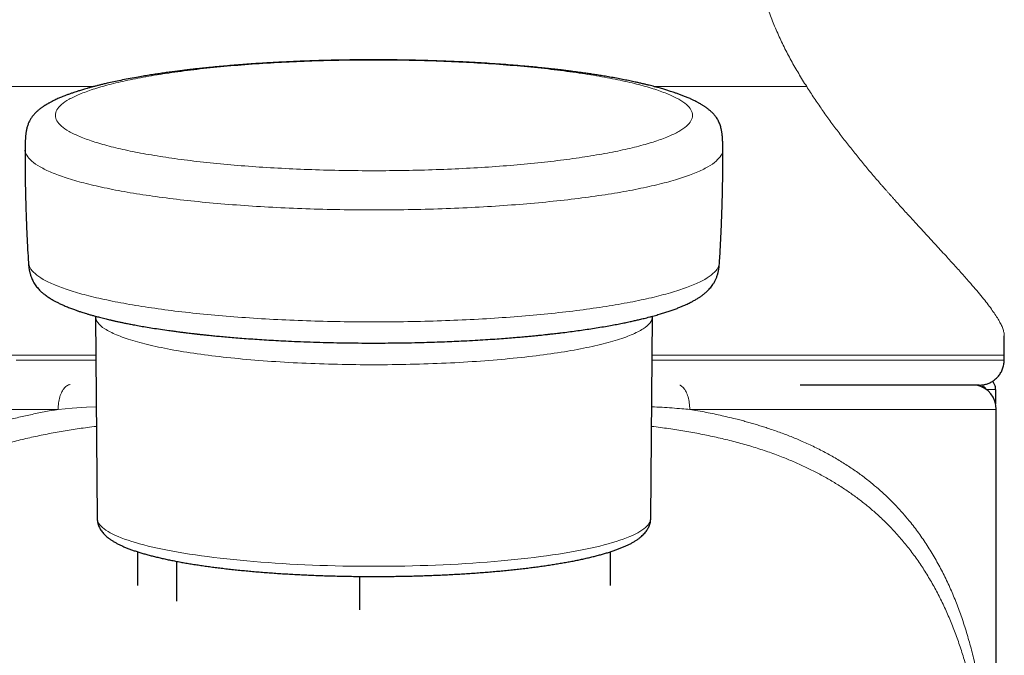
# Model space of a CAD drawing. Header units: millimetres. Extents: x 8 to 778, y 12 to 1829.
# Tile 168 of 256: x 392 to 432, y 1011 to 1037. Entities that reach past the tile are written whole.
import ezdxf

# ---------------------------------------------------------------- set-up
doc = ezdxf.new("R2010")
doc.units = ezdxf.units.MM

msp = doc.modelspace()

# ---------------------------------------------------------------- linework, layer by layer
at = {"color": 7, "linetype": 'Continuous', "lineweight": 30}
for p, q in [((395.491, 1024.854), (395.491, 1024.844)), ((395.491, 1024.844), (395.563, 1016.738)), ((417.801, 1016.738), (417.873, 1024.844)), ((417.873, 1024.844), (417.873, 1024.853)), ((432.005, 1023.286), (432.005, 1024.062)), ((432, 1023.086), (432, 1023.286)), ((431.157, 1022.011), (431.118, 1022.011)), ((431.658, 1021.332), (431.658, 1021.911)), ((431.682, 985.627), (431.682, 1021.111)), ((397.182, 1015.395), (397.182, 1014.043)), ((416.182, 1014.043), (416.182, 1015.395)), ((398.758, 1013.415), (398.758, 1015.009)), ((406.106, 1014.404), (406.106, 1013.067))]:
    msp.add_line(p, q, dxfattribs=at)
at = {"color": 8, "linetype": 'Continuous', "lineweight": 0}
for p, q in [((431.157, 1022.011), (431.157, 1022.1)), ((431.282, 1021.911), (431.658, 1021.911)), ((393.997, 1021.111), (381.682, 1021.111)), ((431.682, 1021.111), (419.367, 1021.111))]:
    msp.add_line(p, q, dxfattribs=at)
at = {"color": 8, "linetype": 'Continuous', "lineweight": 0, "flags": 128}
for points in [[(392.313, 1023.086), (392.847, 1023.086), (393.392, 1023.086), (393.945, 1023.086), (394.507, 1023.086), (395.078, 1023.086), (395.507, 1023.086)], [(417.858, 1023.086), (418.352, 1023.086), (418.931, 1023.086), (419.502, 1023.086), (420.065, 1023.086), (420.618, 1023.086), (421.162, 1023.086), (421.696, 1023.086), (422.221, 1023.086), (422.735, 1023.086), (423.238, 1023.086), (423.73, 1023.086), (424.21, 1023.086), (424.679, 1023.086), (425.136, 1023.086), (425.58, 1023.086), (426.011, 1023.086), (426.43, 1023.086), (426.835, 1023.086), (427.226, 1023.086), (427.604, 1023.086), (427.967, 1023.086), (428.317, 1023.086), (428.651, 1023.086), (428.971, 1023.086), (429.275, 1023.086), (429.565, 1023.086), (429.839, 1023.086), (430.097, 1023.086), (430.34, 1023.086), (430.566, 1023.086), (430.776, 1023.086), (430.97, 1023.086), (431.148, 1023.086), (431.309, 1023.086), (431.454, 1023.086), (431.581, 1023.086), (431.692, 1023.086), (431.786, 1023.086), (431.863, 1023.086), (431.923, 1023.086), (431.966, 1023.086), (431.991, 1023.086), (432, 1023.086)], [(395.523, 1021.219), (395.128, 1021.195), (394.559, 1021.156), (393.997, 1021.111), (393.997, 1021.111), (393.997, 1021.111)], [(395.563, 1016.738), (395.568, 1016.687), (395.581, 1016.633), (395.603, 1016.579), (395.633, 1016.525), (395.672, 1016.471), (395.72, 1016.418), (395.777, 1016.364), (395.842, 1016.311), (395.916, 1016.259), (395.998, 1016.207), (396.088, 1016.155), (396.187, 1016.103), (396.294, 1016.053), (396.41, 1016.002), (396.533, 1015.952), (396.664, 1015.903), (396.804, 1015.855), (396.951, 1015.807), (397.105, 1015.76), (397.267, 1015.714), (397.437, 1015.668), (397.614, 1015.624), (397.798, 1015.58), (397.989, 1015.537), (398.187, 1015.495), (398.391, 1015.454), (398.602, 1015.415), (398.82, 1015.376), (399.043, 1015.338), (399.273, 1015.301), (399.509, 1015.266), (399.75, 1015.232), (399.996, 1015.198), (400.248, 1015.166), (400.505, 1015.136), (400.767, 1015.106), (401.033, 1015.078), (401.304, 1015.051), (401.579, 1015.026), (401.858, 1015.001), (402.141, 1014.979), (402.427, 1014.957), (402.717, 1014.937), (403.01, 1014.919), (403.306, 1014.901), (403.604, 1014.886), (403.905, 1014.871), (404.208, 1014.859), (404.513, 1014.847), (404.82, 1014.838), (405.128, 1014.829), (405.437, 1014.822), (405.748, 1014.817), (406.059, 1014.813), (406.37, 1014.811), (406.682, 1014.81)], [(406.682, 1014.81), (406.994, 1014.811), (407.306, 1014.813), (407.617, 1014.817), (407.927, 1014.822), (408.237, 1014.829), (408.545, 1014.838), (408.851, 1014.847), (409.156, 1014.859), (409.46, 1014.871), (409.76, 1014.886), (410.059, 1014.901), (410.355, 1014.919), (410.648, 1014.937), (410.937, 1014.957), (411.224, 1014.979), (411.507, 1015.001), (411.786, 1015.026), (412.061, 1015.051), (412.332, 1015.078), (412.598, 1015.106), (412.86, 1015.136), (413.117, 1015.166), (413.368, 1015.198), (413.615, 1015.232), (413.856, 1015.266), (414.091, 1015.301), (414.321, 1015.338), (414.545, 1015.376), (414.762, 1015.415), (414.973, 1015.454), (415.178, 1015.495), (415.375, 1015.537), (415.566, 1015.58), (415.75, 1015.624), (415.927, 1015.668), (416.097, 1015.714), (416.259, 1015.76), (416.414, 1015.807), (416.561, 1015.855), (416.7, 1015.903), (416.832, 1015.952), (416.955, 1016.002), (417.07, 1016.053), (417.177, 1016.103), (417.276, 1016.155), (417.367, 1016.207), (417.449, 1016.259), (417.523, 1016.311), (417.588, 1016.364), (417.644, 1016.418), (417.692, 1016.471), (417.731, 1016.525), (417.762, 1016.579), (417.784, 1016.633), (417.797, 1016.687), (417.801, 1016.738)]]:
    msp.add_lwpolyline(points, dxfattribs=at)
at = {"color": 7, "linetype": 'Continuous', "lineweight": 30, "flags": 128}
msp.add_lwpolyline([(430.999, 1022.086), (431, 1022.086), (430.992, 1022.086), (430.967, 1022.086), (430.926, 1022.086), (430.868, 1022.086), (430.795, 1022.086), (430.704, 1022.086), (430.598, 1022.086), (430.475, 1022.086), (430.337, 1022.086), (430.182, 1022.086), (430.012, 1022.086), (429.825, 1022.086), (429.623, 1022.086), (429.406, 1022.086), (429.173, 1022.086), (428.925, 1022.086), (428.662, 1022.086), (428.384, 1022.086), (428.092, 1022.086), (427.785, 1022.086), (427.464, 1022.086), (427.129, 1022.086), (426.78, 1022.086), (426.417, 1022.086), (426.041, 1022.086), (425.652, 1022.086), (425.251, 1022.086), (424.837, 1022.086), (424.41, 1022.086), (423.972, 1022.086), (423.801, 1022.086)], dxfattribs=at)
at = {"color": 7, "linetype": 'Continuous', "lineweight": 30}
msp.add_arc((430.682, 1021.111), 1, 360, 77.1809, dxfattribs=at)
at = {"color": 8, "linetype": 'Continuous', "lineweight": 0}
for points, knots in [([(424.066, 1034.072), (423.957, 1034.245), (423.742, 1034.588), (423.44, 1035.12), (423.157, 1035.66), (422.896, 1036.211), (422.659, 1036.772), (422.446, 1037.343), (422.259, 1037.92), (422.1, 1038.505), (421.98, 1039.05), (421.892, 1039.551), (421.83, 1040.005), (421.787, 1040.461), (421.761, 1040.916), (421.753, 1041.364), (421.762, 1041.832), (421.792, 1042.319), (421.846, 1042.83), (421.922, 1043.339), (422.019, 1043.846), (422.143, 1044.369), (422.294, 1044.909), (422.474, 1045.463), (422.677, 1046.013), (422.901, 1046.557), (423.125, 1047.058), (423.346, 1047.516), (423.558, 1047.934), (423.78, 1048.352), (424.012, 1048.771), (424.272, 1049.224), (424.561, 1049.712), (424.88, 1050.235), (425.208, 1050.763), (425.544, 1051.294), (425.881, 1051.822), (426.217, 1052.345), (426.548, 1052.864), (426.882, 1053.389), (427.102, 1053.743), (427.215, 1053.925)], [0, 0, 0, 0, 0.029558, 0.058781, 0.087756, 0.116572, 0.145575, 0.174148, 0.202697, 0.231282, 0.259843, 0.281619, 0.303259, 0.324822, 0.346529, 0.367925, 0.388628, 0.412984, 0.437374, 0.46179, 0.486203, 0.510741, 0.538082, 0.565507, 0.592877, 0.62028, 0.647598, 0.66896, 0.690387, 0.711911, 0.733562, 0.75537, 0.78237, 0.809564, 0.836996, 0.864711, 0.892257, 0.919138, 0.945847, 0.972306, 1, 1, 1, 1]), ([(395.421, 1034.072), (395.281, 1034.072), (394.91, 1034.072), (394.321, 1034.072), (393.653, 1034.072), (392.998, 1034.072), (392.357, 1034.072), (391.73, 1034.072), (391.118, 1034.072), (390.521, 1034.072), (390.136, 1034.072), (389.944, 1034.072)], [0, 0, 0, 0, 0.070137, 0.18637, 0.302603, 0.418836, 0.535068, 0.651301, 0.767534, 0.883767, 1, 1, 1, 1]), ([(424.066, 1034.072), (423.873, 1034.072), (423.489, 1034.072), (422.892, 1034.072), (422.28, 1034.072), (421.653, 1034.072), (421.012, 1034.072), (420.357, 1034.072), (419.689, 1034.072), (419.008, 1034.072), (418.426, 1034.072), (418.067, 1034.072), (417.943, 1034.072)], [0, 0, 0, 0, 0.104961, 0.209922, 0.314884, 0.419845, 0.524806, 0.629767, 0.734729, 0.83969, 0.944651, 1, 1, 1, 1]), ([(432.002, 1024.062), (432.002, 1024.088), (432.002, 1024.155), (431.972, 1024.278), (431.917, 1024.431), (431.835, 1024.599), (431.729, 1024.782), (431.6, 1024.98), (431.447, 1025.195), (431.269, 1025.428), (431.067, 1025.679), (430.843, 1025.946), (430.629, 1026.194), (430.433, 1026.417), (430.262, 1026.61), (430.083, 1026.808), (429.897, 1027.013), (429.699, 1027.231), (429.487, 1027.461), (429.263, 1027.705), (429.032, 1027.956), (428.794, 1028.214), (428.547, 1028.483), (428.264, 1028.792), (427.945, 1029.141), (427.682, 1029.431), (427.513, 1029.621), (427.435, 1029.708), (427.357, 1029.795), (427.28, 1029.883), (427.203, 1029.97), (427.126, 1030.058), (426.959, 1030.249), (426.701, 1030.549), (426.352, 1030.965), (426.006, 1031.389), (425.664, 1031.821), (425.328, 1032.258), (425, 1032.701), (424.681, 1033.149), (424.369, 1033.604), (424.166, 1033.917), (424.066, 1034.072)], [0, 0, 0, 0, 0.023309, 0.058746, 0.094002, 0.129091, 0.164027, 0.198824, 0.233495, 0.269104, 0.304611, 0.340031, 0.375381, 0.397573, 0.419747, 0.441908, 0.46406, 0.486206, 0.51029, 0.534319, 0.558299, 0.582234, 0.60613, 0.630926, 0.663591, 0.695271, 0.702249, 0.709179, 0.71606, 0.722893, 0.729678, 0.736415, 0.743104, 0.773506, 0.803448, 0.83295, 0.862033, 0.890718, 0.918525, 0.945992, 0.973143, 1, 1, 1, 1]), ([(420.697, 1031.557), (420.697, 1031.556), (420.72, 1031.476), (420.642, 1031.316), (420.453, 1031.079), (420.115, 1030.847), (419.652, 1030.622), (419.063, 1030.406), (418.354, 1030.201), (417.534, 1030.008), (416.609, 1029.831), (415.588, 1029.671), (414.481, 1029.528), (413.3, 1029.405), (412.054, 1029.303), (410.757, 1029.222), (409.421, 1029.164), (408.058, 1029.129), (406.682, 1029.117), (405.306, 1029.129), (403.944, 1029.164), (402.607, 1029.222), (401.31, 1029.303), (400.065, 1029.405), (398.883, 1029.528), (397.777, 1029.671), (396.756, 1029.831), (395.831, 1030.008), (395.01, 1030.201), (394.302, 1030.406), (393.713, 1030.622), (393.249, 1030.847), (392.911, 1031.079), (392.722, 1031.316), (392.644, 1031.476), (392.667, 1031.556), (392.667, 1031.557)], [0, 0, 0, 0, 0.000229, 0.031464, 0.0627, 0.093936, 0.125172, 0.156407, 0.187643, 0.218879, 0.250114, 0.28135, 0.312586, 0.343821, 0.375057, 0.406293, 0.437529, 0.468764, 0.5, 0.531236, 0.562471, 0.593707, 0.624943, 0.656179, 0.687414, 0.71865, 0.749886, 0.781121, 0.812357, 0.843593, 0.874828, 0.906064, 0.9373, 0.968536, 0.999771, 1, 1, 1, 1]), ([(392.806, 1027.007), (392.818, 1026.936), (392.844, 1026.787), (393.046, 1026.562), (393.375, 1026.332), (393.835, 1026.109), (394.419, 1025.894), (395.12, 1025.691), (395.933, 1025.501), (396.85, 1025.325), (397.861, 1025.166), (398.957, 1025.025), (400.127, 1024.903), (401.361, 1024.802), (402.646, 1024.722), (403.969, 1024.664), (405.319, 1024.63), (406.682, 1024.618), (408.045, 1024.63), (409.395, 1024.664), (410.719, 1024.722), (412.004, 1024.802), (413.237, 1024.903), (414.408, 1025.025), (415.504, 1025.166), (416.515, 1025.325), (417.431, 1025.501), (418.244, 1025.691), (418.946, 1025.894), (419.529, 1026.109), (419.99, 1026.332), (420.319, 1026.562), (420.521, 1026.787), (420.546, 1026.936), (420.558, 1027.007)], [0, 0, 0, 0, 0.0279823, 0.0594502, 0.090918, 0.1223858, 0.1538537, 0.1853215, 0.2167893, 0.2482572, 0.279725, 0.3111928, 0.3426607, 0.3741285, 0.4055963, 0.4370642, 0.468532, 0.4999998, 0.5314677, 0.5629355, 0.5944033, 0.6258712, 0.657339, 0.6888068, 0.7202747, 0.7517425, 0.7832103, 0.8146782, 0.846146, 0.8776138, 0.9090817, 0.9405495, 0.9720173, 1, 1, 1, 1]), ([(417.872, 1024.843), (417.853, 1024.76), (417.817, 1024.591), (417.52, 1024.342), (417.051, 1024.101), (416.401, 1023.872), (415.586, 1023.66), (414.618, 1023.469), (413.514, 1023.301), (412.294, 1023.159), (410.977, 1023.046), (409.587, 1022.964), (408.147, 1022.915), (406.682, 1022.898), (405.217, 1022.915), (403.778, 1022.964), (402.387, 1023.046), (401.071, 1023.159), (399.85, 1023.301), (398.746, 1023.469), (397.778, 1023.66), (396.963, 1023.872), (396.313, 1024.101), (395.844, 1024.342), (395.547, 1024.592), (395.511, 1024.761), (395.492, 1024.845)], [0, 0, 0, 0, 0.04112, 0.082826, 0.124532, 0.166238, 0.207944, 0.24965, 0.291356, 0.333062, 0.374769, 0.416475, 0.458181, 0.499887, 0.541593, 0.583299, 0.625005, 0.666711, 0.708417, 0.750123, 0.791829, 0.833535, 0.875241, 0.916947, 0.958653, 1, 1, 1, 1]), ([(395.505, 1023.286), (394.98, 1023.286), (393.879, 1023.286), (392.299, 1023.286), (390.755, 1023.286), (389.313, 1023.286), (387.979, 1023.286), (386.763, 1023.286), (385.671, 1023.286), (384.711, 1023.286), (383.889, 1023.286), (383.209, 1023.286), (382.676, 1023.286), (382.292, 1023.286), (382.063, 1023.286), (382.006, 1023.286), (382.01, 1023.286), (382.01, 1023.286)], [0, 0, 0, 0, 0.065478, 0.13734, 0.209202, 0.281064, 0.352926, 0.424788, 0.496651, 0.568513, 0.640375, 0.712237, 0.784099, 0.855961, 0.927823, 0.999685, 1, 1, 1, 1]), ([(432, 1023.286), (432, 1023.286), (432.003, 1023.286), (431.947, 1023.286), (431.718, 1023.286), (431.334, 1023.286), (430.801, 1023.286), (430.121, 1023.286), (429.298, 1023.286), (428.338, 1023.286), (427.247, 1023.286), (426.031, 1023.286), (424.697, 1023.286), (423.254, 1023.286), (421.712, 1023.286), (420.075, 1023.286), (418.785, 1023.286), (418.024, 1023.286), (417.859, 1023.286)], [0, 0, 0, 0, 0.000307, 0.07033, 0.140353, 0.210376, 0.2804, 0.350423, 0.420446, 0.490469, 0.560492, 0.630516, 0.700539, 0.770562, 0.840585, 0.910609, 0.980632, 1, 1, 1, 1]), ([(393.997, 1021.111), (393.998, 1021.154), (394, 1021.242), (394.013, 1021.37), (394.034, 1021.494), (394.064, 1021.612), (394.101, 1021.721), (394.145, 1021.82), (394.195, 1021.906), (394.25, 1021.979), (394.31, 1022.037), (394.373, 1022.079), (394.43, 1022.103), (394.467, 1022.106), (394.481, 1022.108)], [0, 0, 0, 0, 0.085878, 0.171757, 0.257635, 0.343514, 0.429392, 0.515271, 0.601149, 0.687028, 0.772906, 0.858785, 0.944663, 1, 1, 1, 1]), ([(419.368, 1021.111), (419.367, 1021.154), (419.365, 1021.242), (419.352, 1021.37), (419.33, 1021.494), (419.301, 1021.612), (419.264, 1021.721), (419.22, 1021.82), (419.17, 1021.906), (419.115, 1021.979), (419.055, 1022.037), (419.006, 1022.072), (418.976, 1022.083), (418.969, 1022.086)], [0, 0, 0, 0, 0.096622, 0.193243, 0.289865, 0.386486, 0.483108, 0.57973, 0.676351, 0.772973, 0.869594, 0.966216, 1, 1, 1, 1]), ([(393.997, 1021.111), (393.901, 1021.094), (393.71, 1021.062), (393.429, 1021.01), (393.151, 1020.955), (392.879, 1020.898), (392.61, 1020.839), (392.347, 1020.777), (391.973, 1020.684), (391.494, 1020.554), (390.922, 1020.379), (390.371, 1020.189), (389.84, 1019.985), (389.33, 1019.766), (388.849, 1019.537), (388.396, 1019.3), (387.971, 1019.054), (387.562, 1018.795), (387.171, 1018.524), (386.786, 1018.231), (386.408, 1017.915), (386.037, 1017.575), (385.684, 1017.217), (385.347, 1016.844), (385.028, 1016.454), (384.732, 1016.058), (384.46, 1015.656), (384.209, 1015.252), (383.973, 1014.835), (383.751, 1014.406), (383.527, 1013.927), (383.302, 1013.394), (383.083, 1012.802), (382.883, 1012.191), (382.702, 1011.559), (382.567, 1011.02), (382.468, 1010.582), (382.4, 1010.254), (382.335, 1009.923), (382.275, 1009.59), (382.219, 1009.254), (382.167, 1008.915), (382.118, 1008.574), (382.061, 1008.14), (382, 1007.612), (381.938, 1006.991), (381.897, 1006.504), (381.871, 1006.155), (381.857, 1005.945), (381.843, 1005.736), (381.83, 1005.527), (381.818, 1005.317), (381.807, 1005.108), (381.793, 1004.833), (381.777, 1004.494), (381.762, 1004.091), (381.748, 1003.693), (381.737, 1003.295), (381.728, 1002.951), (381.722, 1002.664), (381.718, 1002.438), (381.714, 1002.206), (381.711, 1002.007), (381.709, 1001.84), (381.707, 1001.716), (381.706, 1001.595), (381.705, 1001.477), (381.704, 1001.363), (381.702, 1001.229), (381.701, 1001.076), (381.7, 1000.907), (381.7, 1000.745), (381.699, 1000.581), (381.699, 1000.434), (381.699, 1000.318), (381.699, 1000.242), (381.699, 1000.179), (381.699, 1000.11), (381.699, 1000.032), (381.699, 999.943), (381.699, 999.832), (381.699, 999.696), (381.699, 999.534), (381.699, 999.399), (381.699, 999.307), (381.699, 999.264), (381.699, 999.231), (381.699, 999.198), (381.699, 999.163), (381.699, 999.071), (381.699, 998.913), (381.699, 998.694), (381.699, 998.464), (381.699, 998.225), (381.699, 997.936), (381.699, 997.705), (381.699, 997.541), (381.699, 997.478), (381.699, 997.415), (381.699, 997.364), (381.699, 997.269), (381.699, 997.123), (381.699, 996.907), (381.699, 996.657), (381.699, 996.37), (381.699, 996.044), (381.699, 995.69), (381.699, 995.306), (381.699, 994.894), (381.699, 994.496), (381.699, 994.114), (381.699, 993.864), (381.699, 993.713), (381.699, 993.666), (381.699, 993.62), (381.699, 993.572), (381.699, 993.525), (381.699, 993.48), (381.699, 993.409), (381.699, 993.267), (381.699, 993.047), (381.699, 992.728), (381.699, 992.346), (381.699, 991.896), (381.699, 991.421), (381.699, 990.919), (381.699, 990.392), (381.699, 989.84), (381.699, 989.24), (381.699, 988.593), (381.699, 987.896), (381.699, 987.167), (381.699, 986.407), (381.699, 985.891), (381.699, 985.627)], [0, 0, 0, 0, 0.006854, 0.013659, 0.020417, 0.027127, 0.033791, 0.040408, 0.046979, 0.062309, 0.077514, 0.092601, 0.107577, 0.12245, 0.137226, 0.151079, 0.164859, 0.178575, 0.192234, 0.205841, 0.220609, 0.235416, 0.250272, 0.265185, 0.280163, 0.295123, 0.309174, 0.323205, 0.337225, 0.35124, 0.365257, 0.382937, 0.400664, 0.418453, 0.436316, 0.454295, 0.463111, 0.471896, 0.48065, 0.489376, 0.498074, 0.506747, 0.515397, 0.524024, 0.539395, 0.554496, 0.569338, 0.57428, 0.579193, 0.58408, 0.58894, 0.593774, 0.598582, 0.603365, 0.61262, 0.62166, 0.630488, 0.639109, 0.647957, 0.652901, 0.657741, 0.66248, 0.667754, 0.670439, 0.673047, 0.675578, 0.678033, 0.680412, 0.682716, 0.686395, 0.689875, 0.69312, 0.696314, 0.699904, 0.702094, 0.70335, 0.704536, 0.705928, 0.707527, 0.709333, 0.711345, 0.714284, 0.717577, 0.721221, 0.722532, 0.723174, 0.723836, 0.724517, 0.725216, 0.725936, 0.730116, 0.734847, 0.739295, 0.74414, 0.749382, 0.75691, 0.758156, 0.759419, 0.760699, 0.761996, 0.762565, 0.766491, 0.770867, 0.775694, 0.781727, 0.788342, 0.79554, 0.80332, 0.811682, 0.820627, 0.827613, 0.834918, 0.835858, 0.836804, 0.837755, 0.838711, 0.839672, 0.840638, 0.841477, 0.843998, 0.849293, 0.854828, 0.863435, 0.872565, 0.882218, 0.892394, 0.903093, 0.914314, 0.926059, 0.939582, 0.953737, 0.968525, 0.983946, 1, 1, 1, 1]), ([(419.368, 1021.111), (419.368, 1021.111), (419.262, 1021.12), (418.895, 1021.15), (418.389, 1021.187), (417.981, 1021.21), (417.841, 1021.218)], [0, 0, 0, 0, 0.000034, 0.212264, 0.730889, 1, 1, 1, 1]), ([(431.666, 985.627), (431.666, 985.867), (431.666, 986.337), (431.666, 987.03), (431.666, 987.697), (431.666, 988.339), (431.666, 988.952), (431.666, 989.536), (431.666, 990.091), (431.666, 990.622), (431.666, 991.128), (431.666, 991.609), (431.666, 992.065), (431.666, 992.497), (431.666, 992.805), (431.666, 992.998), (431.666, 993.083), (431.666, 993.167), (431.666, 993.25), (431.666, 993.331), (431.666, 993.43), (431.666, 993.557), (431.666, 993.826), (431.666, 994.206), (431.666, 994.674), (431.666, 995.106), (431.666, 995.503), (431.666, 995.872), (431.666, 996.212), (431.666, 996.523), (431.666, 996.785), (431.666, 997.001), (431.666, 997.134), (431.666, 997.214), (431.666, 997.245), (431.666, 997.277), (431.666, 997.307), (431.666, 997.346), (431.666, 997.398), (431.666, 997.463), (431.666, 997.615), (431.666, 997.842), (431.666, 998.135), (431.666, 998.401), (431.666, 998.641), (431.666, 998.854), (431.666, 999.046), (431.666, 999.185), (431.666, 999.29), (431.666, 999.379), (431.666, 999.487), (431.666, 999.599), (431.666, 999.733), (431.666, 999.881), (431.666, 1000.041), (431.666, 1000.181), (431.666, 1000.338), (431.665, 1000.508), (431.665, 1000.694), (431.664, 1000.874), (431.663, 1001.058), (431.662, 1001.268), (431.66, 1001.502), (431.657, 1001.762), (431.653, 1002.031), (431.649, 1002.298), (431.644, 1002.56), (431.639, 1002.818), (431.633, 1003.074), (431.627, 1003.317), (431.621, 1003.546), (431.614, 1003.767), (431.606, 1003.99), (431.598, 1004.215), (431.589, 1004.441), (431.579, 1004.67), (431.565, 1004.962), (431.547, 1005.317), (431.522, 1005.733), (431.494, 1006.149), (431.462, 1006.566), (431.426, 1006.982), (431.386, 1007.398), (431.341, 1007.815), (431.28, 1008.327), (431.198, 1008.93), (431.087, 1009.617), (430.959, 1010.293), (430.814, 1010.957), (430.651, 1011.601), (430.471, 1012.224), (430.274, 1012.824), (430.058, 1013.405), (429.819, 1013.972), (429.556, 1014.526), (429.267, 1015.065), (428.953, 1015.585), (428.614, 1016.086), (428.291, 1016.513), (427.993, 1016.87), (427.729, 1017.164), (427.454, 1017.448), (427.169, 1017.722), (426.873, 1017.985), (426.542, 1018.259), (426.17, 1018.541), (425.754, 1018.828), (425.318, 1019.1), (424.862, 1019.358), (424.387, 1019.601), (423.911, 1019.821), (423.438, 1020.019), (422.969, 1020.197), (422.583, 1020.33), (422.288, 1020.425), (422.091, 1020.486), (421.891, 1020.545), (421.688, 1020.603), (421.484, 1020.659), (421.146, 1020.747), (420.664, 1020.861), (420.029, 1020.995), (419.589, 1021.072), (419.368, 1021.111)], [0, 0, 0, 0, 0.014587, 0.028654, 0.042201, 0.055228, 0.067734, 0.07951, 0.090784, 0.101556, 0.111827, 0.121595, 0.130862, 0.139626, 0.147889, 0.149639, 0.151365, 0.153067, 0.154745, 0.156398, 0.158027, 0.160768, 0.164149, 0.174363, 0.183951, 0.192602, 0.20067, 0.208157, 0.215061, 0.221384, 0.227124, 0.230992, 0.234543, 0.235203, 0.235851, 0.236486, 0.23711, 0.23772, 0.238836, 0.240271, 0.241684, 0.248121, 0.254075, 0.259546, 0.264319, 0.268652, 0.272544, 0.275997, 0.277108, 0.278955, 0.281391, 0.283673, 0.285802, 0.289537, 0.29268, 0.295583, 0.298055, 0.302226, 0.305917, 0.30942, 0.313229, 0.317285, 0.322377, 0.327827, 0.333639, 0.339416, 0.344854, 0.350426, 0.356132, 0.3615, 0.366321, 0.371207, 0.376158, 0.381176, 0.386261, 0.391414, 0.396636, 0.406172, 0.415809, 0.425552, 0.435405, 0.44537, 0.455452, 0.465653, 0.475977, 0.493568, 0.511258, 0.52906, 0.54699, 0.564962, 0.582501, 0.599969, 0.617379, 0.634743, 0.652581, 0.670419, 0.688272, 0.706154, 0.724122, 0.735881, 0.747599, 0.759282, 0.770934, 0.782558, 0.794159, 0.808592, 0.823083, 0.83764, 0.852272, 0.866985, 0.881789, 0.894897, 0.908086, 0.921361, 0.926601, 0.931855, 0.937124, 0.942409, 0.947708, 0.953023, 0.968426, 0.984083, 1, 1, 1, 1]), ([(395.53, 1020.428), (395.411, 1020.414), (395.067, 1020.374), (394.514, 1020.292), (393.869, 1020.184), (393.237, 1020.061), (392.62, 1019.923), (392.017, 1019.77), (391.43, 1019.6), (390.859, 1019.414), (390.325, 1019.218), (389.825, 1019.014), (389.358, 1018.804), (388.907, 1018.581), (388.471, 1018.343), (388.054, 1018.094), (387.653, 1017.833), (387.271, 1017.56), (386.907, 1017.276), (386.528, 1016.957), (386.141, 1016.596), (385.747, 1016.188), (385.375, 1015.76), (385.026, 1015.315), (384.7, 1014.851), (384.395, 1014.37), (384.112, 1013.872), (383.849, 1013.357), (383.606, 1012.826), (383.383, 1012.279), (383.178, 1011.717), (382.99, 1011.139), (382.82, 1010.546), (382.667, 1009.942), (382.53, 1009.329), (382.409, 1008.706), (382.3, 1008.07), (382.205, 1007.42), (382.121, 1006.757), (382.053, 1006.129), (381.999, 1005.539), (381.955, 1004.99), (381.917, 1004.432), (381.884, 1003.866), (381.856, 1003.291), (381.836, 1002.778), (381.82, 1002.329), (381.809, 1001.948), (381.8, 1001.563), (381.793, 1001.221), (381.789, 1000.925), (381.786, 1000.674), (381.784, 1000.421), (381.784, 1000.167), (381.784, 999.998), (381.785, 999.913)], [0, 0, 0, 0, 0.011331, 0.032427, 0.053524, 0.07462, 0.095716, 0.116812, 0.137908, 0.159004, 0.180101, 0.199002, 0.217903, 0.236808, 0.25572, 0.2746, 0.293168, 0.31183, 0.33039, 0.348575, 0.37176, 0.39498, 0.418277, 0.441536, 0.464803, 0.488075, 0.511345, 0.534613, 0.55788, 0.581149, 0.604418, 0.627689, 0.650959, 0.674227, 0.69703, 0.719835, 0.742639, 0.765443, 0.788248, 0.811051, 0.828969, 0.846887, 0.864804, 0.882722, 0.900638, 0.918556, 0.929958, 0.94136, 0.952762, 0.964163, 0.971331, 0.978496, 0.985662, 0.992828, 1, 1, 1, 1]), ([(431.58, 999.913), (431.58, 1000.033), (431.58, 1000.274), (431.579, 1000.634), (431.575, 1000.99), (431.569, 1001.341), (431.561, 1001.687), (431.553, 1002.03), (431.543, 1002.369), (431.528, 1002.809), (431.506, 1003.344), (431.475, 1003.97), (431.438, 1004.586), (431.394, 1005.191), (431.344, 1005.786), (431.286, 1006.372), (431.212, 1007.019), (431.118, 1007.724), (430.997, 1008.481), (430.858, 1009.22), (430.706, 1009.907), (430.544, 1010.546), (430.374, 1011.139), (430.187, 1011.717), (429.982, 1012.279), (429.758, 1012.826), (429.515, 1013.357), (429.253, 1013.872), (428.969, 1014.37), (428.665, 1014.851), (428.338, 1015.315), (427.99, 1015.76), (427.618, 1016.188), (427.223, 1016.596), (426.834, 1016.959), (426.451, 1017.282), (426.08, 1017.57), (425.69, 1017.847), (425.284, 1018.111), (424.865, 1018.359), (424.433, 1018.593), (423.989, 1018.812), (423.531, 1019.018), (423.037, 1019.219), (422.505, 1019.414), (421.934, 1019.6), (421.347, 1019.77), (420.745, 1019.923), (420.127, 1020.061), (419.496, 1020.184), (418.851, 1020.292), (418.297, 1020.374), (417.954, 1020.414), (417.834, 1020.428)], [0, 0, 0, 0, 0.010184, 0.020361, 0.030538, 0.04072, 0.050899, 0.061079, 0.07126, 0.081441, 0.100987, 0.120532, 0.140078, 0.159625, 0.179172, 0.198718, 0.218265, 0.245141, 0.272017, 0.298894, 0.325769, 0.349037, 0.372307, 0.395578, 0.418848, 0.442116, 0.465383, 0.488651, 0.511922, 0.535194, 0.558461, 0.58172, 0.605018, 0.628238, 0.651423, 0.669942, 0.688846, 0.707846, 0.726746, 0.74563, 0.764203, 0.78277, 0.801334, 0.819898, 0.840995, 0.862092, 0.883187, 0.904283, 0.92538, 0.946476, 0.967573, 0.988669, 1, 1, 1, 1])]:
    msp.add_open_spline(points, degree=3, knots=knots, dxfattribs=at)
at = {"color": 7, "linetype": 'Continuous', "lineweight": 30}
for points, knots in [([(420.698, 1031.557), (420.697, 1031.595), (420.697, 1031.667), (420.695, 1031.765), (420.692, 1031.849), (420.688, 1031.921), (420.684, 1031.993), (420.679, 1032.064), (420.672, 1032.132), (420.665, 1032.192), (420.657, 1032.244), (420.649, 1032.293), (420.64, 1032.337), (420.628, 1032.395), (420.611, 1032.463), (420.586, 1032.539), (420.558, 1032.613), (420.525, 1032.685), (420.485, 1032.757), (420.446, 1032.819), (420.408, 1032.871), (420.376, 1032.911), (420.348, 1032.944), (420.321, 1032.974), (420.293, 1033.003), (420.264, 1033.033), (420.232, 1033.063), (420.195, 1033.097), (420.152, 1033.133), (420.107, 1033.169), (420.063, 1033.203), (420.022, 1033.232), (419.982, 1033.26), (419.941, 1033.288), (419.897, 1033.316), (419.854, 1033.342), (419.813, 1033.367), (419.775, 1033.389), (419.736, 1033.411), (419.693, 1033.434), (419.639, 1033.463), (419.568, 1033.499), (419.479, 1033.542), (419.367, 1033.594), (419.238, 1033.649), (419.096, 1033.706), (418.961, 1033.757), (418.833, 1033.803), (418.713, 1033.844), (418.609, 1033.878), (418.521, 1033.906), (418.446, 1033.929), (418.369, 1033.953), (418.285, 1033.978), (418.187, 1034.006), (418.077, 1034.036), (417.961, 1034.068), (417.845, 1034.098), (417.729, 1034.127), (417.606, 1034.158), (417.47, 1034.19), (417.326, 1034.223), (417.156, 1034.261), (416.959, 1034.303), (416.73, 1034.349), (416.485, 1034.396), (416.234, 1034.442), (415.988, 1034.484), (415.76, 1034.522), (415.545, 1034.556), (415.342, 1034.586), (415.122, 1034.618), (414.878, 1034.653), (414.659, 1034.681), (414.496, 1034.702), (414.396, 1034.715), (414.311, 1034.725), (414.248, 1034.733), (414.198, 1034.739), (414.151, 1034.745), (414.095, 1034.751), (414.026, 1034.759), (413.945, 1034.768), (413.852, 1034.779), (413.746, 1034.791), (413.579, 1034.809), (413.35, 1034.833), (413.057, 1034.862), (412.73, 1034.892), (412.369, 1034.923), (411.971, 1034.955), (411.548, 1034.985), (411.099, 1035.015), (410.625, 1035.042), (410.151, 1035.066), (409.678, 1035.087), (409.21, 1035.105), (408.723, 1035.12), (408.228, 1035.132), (407.736, 1035.14), (407.258, 1035.145), (406.781, 1035.147), (406.306, 1035.147), (405.837, 1035.143), (405.391, 1035.136), (404.969, 1035.128), (404.572, 1035.118), (404.199, 1035.106), (403.872, 1035.094), (403.579, 1035.082), (403.305, 1035.07), (403.013, 1035.056), (402.702, 1035.04), (402.372, 1035.021), (402.023, 1034.999), (401.671, 1034.975), (401.319, 1034.949), (400.974, 1034.921), (400.632, 1034.892), (400.298, 1034.861), (400.021, 1034.833), (399.799, 1034.81), (399.635, 1034.793), (399.489, 1034.776), (399.374, 1034.763), (399.288, 1034.753), (399.227, 1034.746), (399.178, 1034.74), (399.127, 1034.734), (399.063, 1034.726), (398.98, 1034.716), (398.885, 1034.704), (398.783, 1034.691), (398.681, 1034.678), (398.532, 1034.659), (398.338, 1034.632), (398.108, 1034.599), (397.881, 1034.565), (397.647, 1034.529), (397.398, 1034.488), (397.114, 1034.439), (396.812, 1034.384), (396.509, 1034.324), (396.228, 1034.265), (395.997, 1034.214), (395.812, 1034.17), (395.672, 1034.136), (395.542, 1034.104), (395.414, 1034.07), (395.288, 1034.037), (395.168, 1034.003), (395.064, 1033.973), (394.974, 1033.946), (394.891, 1033.921), (394.808, 1033.895), (394.717, 1033.866), (394.616, 1033.832), (394.504, 1033.793), (394.382, 1033.749), (394.253, 1033.7), (394.119, 1033.646), (394.002, 1033.596), (393.904, 1033.551), (393.828, 1033.515), (393.761, 1033.481), (393.704, 1033.452), (393.655, 1033.425), (393.603, 1033.397), (393.547, 1033.364), (393.485, 1033.327), (393.431, 1033.293), (393.385, 1033.262), (393.342, 1033.232), (393.295, 1033.198), (393.247, 1033.162), (393.202, 1033.125), (393.163, 1033.091), (393.129, 1033.06), (393.099, 1033.032), (393.071, 1033.003), (393.043, 1032.973), (393.015, 1032.942), (392.986, 1032.908), (392.953, 1032.867), (392.919, 1032.819), (392.885, 1032.766), (392.853, 1032.71), (392.823, 1032.65), (392.797, 1032.588), (392.773, 1032.523), (392.751, 1032.454), (392.736, 1032.392), (392.724, 1032.337), (392.716, 1032.293), (392.707, 1032.244), (392.7, 1032.192), (392.693, 1032.132), (392.686, 1032.064), (392.68, 1031.993), (392.676, 1031.921), (392.673, 1031.849), (392.67, 1031.765), (392.668, 1031.667), (392.667, 1031.595), (392.667, 1031.557)], [0, 0, 0, 0, 0.002725, 0.005035, 0.00702, 0.008744, 0.010254, 0.012391, 0.014149, 0.015604, 0.01734, 0.018912, 0.020472, 0.022033, 0.025597, 0.029304, 0.033398, 0.038048, 0.043153, 0.048608, 0.052529, 0.055914, 0.058805, 0.06151, 0.064094, 0.066647, 0.069531, 0.07294, 0.076874, 0.080962, 0.084562, 0.087663, 0.090715, 0.093731, 0.096929, 0.100206, 0.102795, 0.105356, 0.107888, 0.110505, 0.11355, 0.118214, 0.123644, 0.129455, 0.137375, 0.144705, 0.151448, 0.157605, 0.163186, 0.168203, 0.171749, 0.174948, 0.178005, 0.181577, 0.185663, 0.19014, 0.195115, 0.199558, 0.203823, 0.208496, 0.213578, 0.218864, 0.224237, 0.231763, 0.239492, 0.247526, 0.255866, 0.263311, 0.2703, 0.276838, 0.282929, 0.288685, 0.296624, 0.304443, 0.307481, 0.310452, 0.312843, 0.31452, 0.315715, 0.316928, 0.318473, 0.320349, 0.322556, 0.325094, 0.327962, 0.331161, 0.338527, 0.346254, 0.354333, 0.363939, 0.373997, 0.384536, 0.395576, 0.407118, 0.419161, 0.429884, 0.440977, 0.452439, 0.464225, 0.47576, 0.486868, 0.49755, 0.509009, 0.519934, 0.530326, 0.540186, 0.549515, 0.558312, 0.566578, 0.572752, 0.579254, 0.586257, 0.593762, 0.601772, 0.610289, 0.619315, 0.627786, 0.636597, 0.64535, 0.65398, 0.662486, 0.667112, 0.671667, 0.675674, 0.678974, 0.681072, 0.682734, 0.683959, 0.685143, 0.686935, 0.689265, 0.692067, 0.694952, 0.697853, 0.700771, 0.707716, 0.714754, 0.721288, 0.728356, 0.73597, 0.744134, 0.754695, 0.764759, 0.774406, 0.783789, 0.789519, 0.794818, 0.799615, 0.804415, 0.809859, 0.814724, 0.819113, 0.82287, 0.826174, 0.829819, 0.833877, 0.83835, 0.84375, 0.849666, 0.856103, 0.863061, 0.870544, 0.875237, 0.879811, 0.883884, 0.887453, 0.890518, 0.89321, 0.897466, 0.901802, 0.906106, 0.909132, 0.912163, 0.915834, 0.920198, 0.924043, 0.927597, 0.9307, 0.933352, 0.935951, 0.938586, 0.941346, 0.944314, 0.947805, 0.951775, 0.956084, 0.960175, 0.964012, 0.967977, 0.971505, 0.974791, 0.977967, 0.979528, 0.981088, 0.98266, 0.984396, 0.985851, 0.987609, 0.989746, 0.991256, 0.99298, 0.994965, 0.997275, 1, 1, 1, 1]), ([(392.668, 1031.557), (392.667, 1031.432), (392.665, 1031.063), (392.67, 1030.45), (392.683, 1029.717), (392.703, 1028.984), (392.732, 1028.253), (392.764, 1027.593), (392.79, 1027.178), (392.801, 1027.006)], [0, 0, 0, 0, 0.082167, 0.243148, 0.404092, 0.564998, 0.725867, 0.886696, 1, 1, 1, 1]), ([(420.564, 1027.006), (420.578, 1027.24), (420.607, 1027.717), (420.641, 1028.439), (420.667, 1029.173), (420.686, 1029.906), (420.696, 1030.639), (420.7, 1031.189), (420.697, 1031.495), (420.697, 1031.557)], [0, 0, 0, 0, 0.15409, 0.315245, 0.476366, 0.637453, 0.798505, 0.959522, 1, 1, 1, 1]), ([(392.8, 1027.007), (392.802, 1026.972), (392.807, 1026.907), (392.817, 1026.823), (392.827, 1026.755), (392.837, 1026.699), (392.848, 1026.648), (392.859, 1026.598), (392.872, 1026.55), (392.891, 1026.485), (392.918, 1026.408), (392.955, 1026.321), (392.997, 1026.237), (393.046, 1026.155), (393.101, 1026.074), (393.159, 1026), (393.219, 1025.933), (393.276, 1025.875), (393.33, 1025.825), (393.384, 1025.778), (393.443, 1025.73), (393.51, 1025.68), (393.58, 1025.631), (393.649, 1025.585), (393.718, 1025.542), (393.798, 1025.495), (393.895, 1025.442), (394.011, 1025.383), (394.139, 1025.322), (394.259, 1025.269), (394.364, 1025.225), (394.451, 1025.19), (394.534, 1025.158), (394.611, 1025.13), (394.68, 1025.105), (394.739, 1025.084), (394.793, 1025.065), (394.848, 1025.047), (394.913, 1025.025), (394.991, 1025), (395.083, 1024.971), (395.189, 1024.939), (395.312, 1024.903), (395.453, 1024.863), (395.589, 1024.827), (395.713, 1024.795), (395.817, 1024.769), (395.919, 1024.744), (396.01, 1024.722), (396.087, 1024.704), (396.151, 1024.689), (396.207, 1024.676), (396.262, 1024.664), (396.321, 1024.651), (396.404, 1024.633), (396.518, 1024.609), (396.666, 1024.578), (396.832, 1024.545), (397.027, 1024.508), (397.252, 1024.467), (397.511, 1024.422), (397.797, 1024.376), (398.111, 1024.327), (398.397, 1024.286), (398.639, 1024.253), (398.821, 1024.229), (398.985, 1024.208), (399.129, 1024.19), (399.253, 1024.175), (399.357, 1024.163), (399.437, 1024.154), (399.495, 1024.147), (399.534, 1024.143), (399.568, 1024.139), (399.604, 1024.135), (399.649, 1024.13), (399.731, 1024.121), (399.853, 1024.108), (400.031, 1024.09), (400.242, 1024.068), (400.491, 1024.045), (400.765, 1024.02), (401.064, 1023.994), (401.385, 1023.969), (401.726, 1023.943), (402.084, 1023.919), (402.457, 1023.896), (402.846, 1023.874), (403.273, 1023.853), (403.742, 1023.832), (404.254, 1023.814), (404.785, 1023.798), (405.337, 1023.786), (405.908, 1023.778), (406.464, 1023.774), (407.003, 1023.775), (407.523, 1023.779), (408.053, 1023.787), (408.552, 1023.797), (409.01, 1023.811), (409.419, 1023.825), (409.81, 1023.84), (410.215, 1023.859), (410.631, 1023.88), (411.051, 1023.905), (411.44, 1023.93), (411.797, 1023.955), (412.123, 1023.98), (412.419, 1024.004), (412.677, 1024.027), (412.899, 1024.047), (413.088, 1024.065), (413.256, 1024.082), (413.406, 1024.097), (413.523, 1024.109), (413.614, 1024.119), (413.681, 1024.126), (413.752, 1024.134), (413.836, 1024.144), (413.939, 1024.155), (414.064, 1024.17), (414.253, 1024.193), (414.501, 1024.223), (414.798, 1024.263), (415.096, 1024.304), (415.394, 1024.349), (415.689, 1024.395), (415.974, 1024.443), (416.242, 1024.49), (416.488, 1024.537), (416.713, 1024.581), (416.918, 1024.624), (417.102, 1024.664), (417.245, 1024.696), (417.356, 1024.722), (417.446, 1024.744), (417.543, 1024.767), (417.649, 1024.794), (417.763, 1024.824), (417.879, 1024.855), (418.022, 1024.894), (418.186, 1024.942), (418.366, 1024.997), (418.538, 1025.053), (418.701, 1025.11), (418.855, 1025.167), (418.996, 1025.223), (419.117, 1025.274), (419.219, 1025.319), (419.306, 1025.36), (419.376, 1025.395), (419.434, 1025.424), (419.483, 1025.45), (419.539, 1025.481), (419.601, 1025.515), (419.663, 1025.552), (419.719, 1025.588), (419.767, 1025.619), (419.806, 1025.646), (419.843, 1025.672), (419.887, 1025.704), (419.937, 1025.742), (419.991, 1025.787), (420.052, 1025.841), (420.116, 1025.903), (420.181, 1025.972), (420.242, 1026.046), (420.301, 1026.127), (420.355, 1026.215), (420.405, 1026.312), (420.451, 1026.418), (420.484, 1026.519), (420.505, 1026.597), (420.514, 1026.637), (420.522, 1026.671), (420.529, 1026.707), (420.537, 1026.753), (420.547, 1026.818), (420.557, 1026.904), (420.562, 1026.97), (420.565, 1027.007)], [0, 0, 0, 0, 0.003109, 0.005722, 0.007889, 0.009705, 0.011571, 0.013563, 0.015584, 0.017475, 0.021999, 0.026493, 0.031301, 0.036683, 0.042499, 0.048432, 0.053988, 0.059074, 0.063635, 0.067756, 0.072565, 0.07803, 0.083276, 0.088177, 0.092937, 0.097687, 0.104386, 0.111655, 0.119335, 0.127156, 0.132001, 0.136595, 0.140937, 0.144924, 0.148373, 0.151235, 0.153658, 0.156242, 0.15911, 0.162892, 0.167076, 0.171761, 0.177135, 0.183199, 0.189953, 0.194036, 0.198334, 0.202478, 0.206021, 0.208962, 0.211302, 0.213334, 0.215308, 0.217477, 0.219844, 0.224557, 0.229895, 0.235763, 0.242104, 0.250031, 0.25859, 0.26778, 0.277599, 0.288048, 0.294005, 0.299395, 0.304175, 0.308347, 0.311909, 0.314864, 0.317211, 0.3187, 0.319768, 0.320547, 0.321545, 0.322814, 0.324351, 0.328453, 0.333031, 0.339101, 0.345845, 0.353263, 0.361136, 0.369631, 0.378501, 0.387664, 0.39712, 0.406869, 0.416911, 0.428998, 0.441484, 0.45437, 0.467656, 0.481342, 0.495429, 0.507572, 0.519999, 0.532709, 0.545703, 0.556033, 0.566018, 0.575592, 0.584753, 0.596036, 0.606624, 0.616517, 0.625715, 0.634218, 0.642024, 0.649136, 0.654806, 0.65994, 0.664538, 0.668609, 0.672329, 0.674292, 0.676164, 0.677986, 0.680279, 0.6832, 0.686748, 0.690925, 0.699485, 0.708302, 0.717302, 0.726487, 0.735857, 0.745294, 0.754268, 0.762698, 0.770604, 0.777984, 0.784798, 0.791001, 0.794216, 0.797596, 0.801411, 0.80566, 0.810344, 0.815279, 0.820124, 0.828529, 0.836622, 0.844607, 0.852606, 0.860529, 0.868033, 0.875027, 0.880344, 0.885439, 0.89043, 0.89306, 0.896162, 0.899736, 0.903783, 0.908259, 0.912361, 0.915793, 0.918553, 0.921138, 0.924053, 0.928369, 0.93289, 0.937256, 0.9437, 0.94962, 0.955249, 0.961295, 0.967463, 0.972821, 0.978539, 0.984483, 0.98648, 0.988103, 0.989348, 0.990417, 0.991958, 0.994042, 0.996704, 1, 1, 1, 1]), ([(430.988, 1022.086), (430.99, 1022.086), (430.997, 1022.086), (431, 1022.086), (431, 1022.086), (431.001, 1022.086), (431.002, 1022.086), (431.004, 1022.086), (431.008, 1022.086), (431.015, 1022.086), (431.028, 1022.086), (431.058, 1022.087), (431.115, 1022.091), (431.185, 1022.102), (431.26, 1022.119), (431.327, 1022.14), (431.395, 1022.166), (431.462, 1022.198), (431.529, 1022.236), (431.595, 1022.281), (431.658, 1022.331), (431.717, 1022.387), (431.772, 1022.449), (431.822, 1022.515), (431.867, 1022.585), (431.905, 1022.659), (431.938, 1022.736), (431.965, 1022.819), (431.985, 1022.906), (431.998, 1022.996), (431.999, 1023.056), (432, 1023.086)], [0, 0, 0, 0, 0.076319, 0.268246, 0.292931, 0.301386, 0.307309, 0.309055, 0.310459, 0.313498, 0.318444, 0.32795, 0.353346, 0.393079, 0.422005, 0.455375, 0.485531, 0.51847, 0.552688, 0.587774, 0.623436, 0.659491, 0.695822, 0.732352, 0.76903, 0.805819, 0.842692, 0.879629, 0.92071, 0.961172, 1, 1, 1, 1]), ([(431.657, 1021.911), (431.657, 1021.916), (431.658, 1021.943), (431.652, 1021.99), (431.639, 1022.051), (431.618, 1022.11), (431.589, 1022.166), (431.56, 1022.21), (431.539, 1022.232), (431.533, 1022.24)], [0, 0, 0, 0, 0.046063, 0.219463, 0.394682, 0.566211, 0.741333, 0.916913, 1, 1, 1, 1]), ([(431.256, 1021.924), (431.256, 1021.927), (431.255, 1021.941), (431.244, 1021.965), (431.221, 1021.99), (431.191, 1022.007), (431.169, 1022.01), (431.157, 1022.011)], [0, 0, 0, 0, 0.0569789, 0.2925118, 0.5282701, 0.7641369, 1, 1, 1, 1]), ([(395.564, 1016.738), (395.564, 1016.718), (395.565, 1016.671), (395.575, 1016.598), (395.593, 1016.521), (395.618, 1016.445), (395.65, 1016.371), (395.689, 1016.3), (395.734, 1016.23), (395.787, 1016.161), (395.848, 1016.093), (395.917, 1016.026), (395.997, 1015.959), (396.086, 1015.892), (396.185, 1015.827), (396.294, 1015.762), (396.411, 1015.7), (396.535, 1015.641), (396.664, 1015.584), (396.799, 1015.529), (396.94, 1015.476), (397.087, 1015.425), (397.239, 1015.376), (397.397, 1015.328), (397.561, 1015.281), (397.73, 1015.236), (397.906, 1015.192), (398.087, 1015.149), (398.273, 1015.107), (398.465, 1015.066), (398.663, 1015.027), (398.866, 1014.988), (399.074, 1014.951), (399.287, 1014.915), (399.506, 1014.88), (399.729, 1014.846), (399.957, 1014.813), (400.19, 1014.781), (400.427, 1014.751), (400.669, 1014.722), (400.915, 1014.694), (401.164, 1014.667), (401.418, 1014.641), (401.676, 1014.617), (401.936, 1014.594), (402.201, 1014.572), (402.468, 1014.551), (402.739, 1014.532), (403.012, 1014.514), (403.288, 1014.497), (403.566, 1014.482), (403.846, 1014.468), (404.128, 1014.455), (404.413, 1014.443), (404.699, 1014.433), (404.986, 1014.425), (405.274, 1014.417), (405.564, 1014.411), (405.854, 1014.407), (406.145, 1014.404), (406.421, 1014.402), (406.6, 1014.401), (406.682, 1014.401)], [0, 0, 0, 0, 0.008626, 0.020108, 0.031646, 0.043351, 0.05534, 0.067742, 0.0807, 0.094368, 0.108907, 0.124459, 0.141111, 0.158822, 0.177379, 0.196434, 0.21563, 0.234698, 0.253561, 0.272206, 0.290649, 0.308915, 0.327028, 0.345012, 0.362886, 0.380666, 0.398367, 0.416, 0.433574, 0.451097, 0.468577, 0.486019, 0.503427, 0.520806, 0.538159, 0.55549, 0.5728, 0.590092, 0.607368, 0.62463, 0.641879, 0.659116, 0.676344, 0.693562, 0.710771, 0.727973, 0.745169, 0.762358, 0.779542, 0.796721, 0.813896, 0.831067, 0.848234, 0.865399, 0.88256, 0.89972, 0.916877, 0.934033, 0.951188, 0.968342, 0.985495, 1, 1, 1, 1]), ([(406.682, 1014.401), (406.733, 1014.401), (406.882, 1014.402), (407.127, 1014.403), (407.418, 1014.406), (407.708, 1014.41), (407.998, 1014.415), (408.287, 1014.422), (408.574, 1014.43), (408.86, 1014.44), (409.145, 1014.451), (409.428, 1014.463), (409.709, 1014.477), (409.988, 1014.492), (410.264, 1014.508), (410.538, 1014.526), (410.81, 1014.545), (411.078, 1014.565), (411.343, 1014.586), (411.605, 1014.609), (411.863, 1014.633), (412.118, 1014.658), (412.369, 1014.685), (412.616, 1014.712), (412.859, 1014.741), (413.097, 1014.771), (413.331, 1014.803), (413.56, 1014.835), (413.785, 1014.868), (414.005, 1014.903), (414.219, 1014.939), (414.429, 1014.975), (414.633, 1015.013), (414.831, 1015.052), (415.025, 1015.092), (415.212, 1015.134), (415.394, 1015.176), (415.571, 1015.219), (415.741, 1015.264), (415.906, 1015.31), (416.064, 1015.357), (416.217, 1015.405), (416.364, 1015.455), (416.505, 1015.506), (416.641, 1015.559), (416.771, 1015.614), (416.895, 1015.671), (417.013, 1015.731), (417.126, 1015.794), (417.233, 1015.861), (417.333, 1015.932), (417.421, 1016.003), (417.497, 1016.073), (417.561, 1016.141), (417.616, 1016.21), (417.664, 1016.28), (417.704, 1016.35), (417.738, 1016.425), (417.766, 1016.503), (417.787, 1016.584), (417.799, 1016.663), (417.8, 1016.714), (417.801, 1016.738)], [0, 0, 0, 0, 0.009028, 0.02618, 0.043333, 0.060487, 0.077641, 0.094796, 0.111953, 0.129111, 0.146271, 0.163434, 0.1806, 0.197768, 0.214941, 0.232117, 0.249298, 0.266483, 0.283674, 0.300872, 0.318076, 0.335288, 0.352508, 0.369737, 0.386977, 0.404228, 0.421493, 0.438771, 0.456066, 0.473378, 0.490711, 0.508066, 0.525446, 0.542856, 0.560298, 0.577778, 0.595301, 0.612873, 0.630502, 0.648198, 0.66597, 0.683832, 0.701799, 0.719891, 0.738128, 0.756535, 0.775138, 0.793958, 0.813004, 0.832241, 0.851517, 0.870468, 0.886524, 0.901518, 0.915523, 0.928678, 0.941137, 0.953049, 0.965725, 0.977913, 0.989744, 1, 1, 1, 1])]:
    msp.add_open_spline(points, degree=3, knots=knots, dxfattribs=at)
at = {"color": 8, "linetype": 'Continuous', "lineweight": 0}
msp.add_open_spline([(406.682, 1035.139), (406.263, 1035.137), (405.426, 1035.132), (404.182, 1035.099), (402.962, 1035.046), (401.777, 1034.973), (400.64, 1034.879), (399.561, 1034.767), (398.551, 1034.637), (397.619, 1034.49), (396.775, 1034.328), (396.025, 1034.153), (395.379, 1033.966), (394.841, 1033.768), (394.417, 1033.563), (394.111, 1033.351), (393.927, 1033.135), (393.865, 1032.917), (393.927, 1032.698), (394.111, 1032.482), (394.417, 1032.27), (394.841, 1032.065), (395.379, 1031.867), (396.025, 1031.68), (396.775, 1031.505), (397.619, 1031.343), (398.551, 1031.196), (399.561, 1031.066), (400.64, 1030.954), (401.777, 1030.86), (402.962, 1030.787), (404.182, 1030.734), (405.426, 1030.702), (406.682, 1030.691), (407.939, 1030.702), (409.183, 1030.734), (410.403, 1030.787), (411.587, 1030.86), (412.724, 1030.954), (413.803, 1031.066), (414.813, 1031.196), (415.745, 1031.343), (416.59, 1031.505), (417.339, 1031.68), (417.986, 1031.867), (418.524, 1032.065), (418.947, 1032.27), (419.253, 1032.482), (419.438, 1032.698), (419.499, 1032.917), (419.438, 1033.135), (419.253, 1033.351), (418.947, 1033.563), (418.524, 1033.768), (417.986, 1033.966), (417.339, 1034.153), (416.59, 1034.328), (415.745, 1034.49), (414.813, 1034.637), (413.803, 1034.767), (412.724, 1034.879), (411.587, 1034.973), (410.403, 1035.046), (409.183, 1035.099), (407.939, 1035.132), (407.101, 1035.137), (406.682, 1035.139)], degree=3, dxfattribs=at)

doc.saveas('drawing.dxf')
